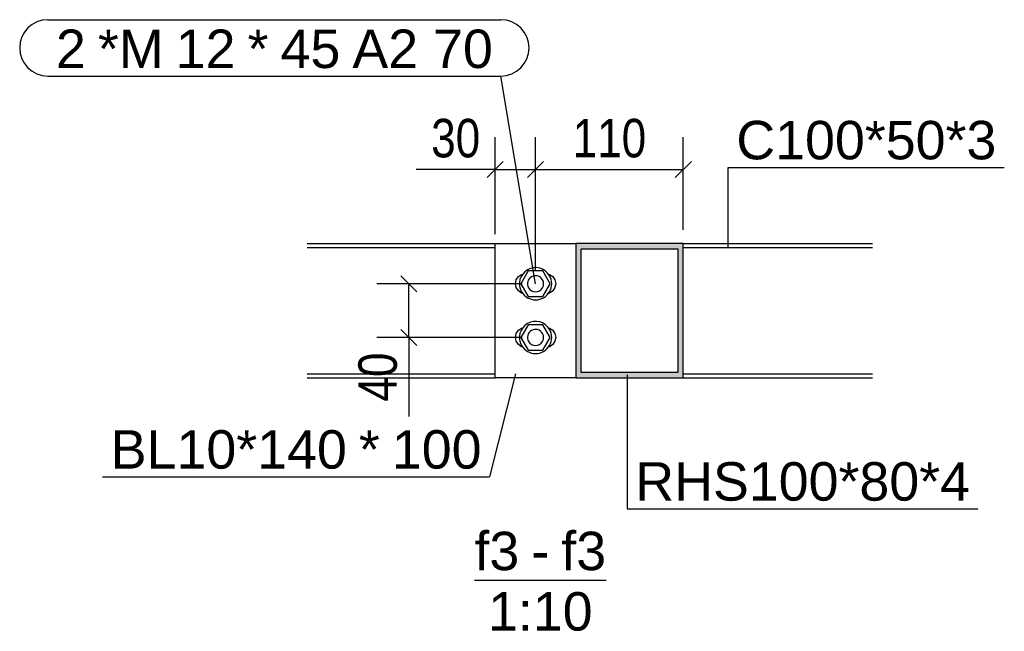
# Model space of a CAD drawing. Header units: millimetres. Extents: x 30 to 140409, y 21 to 10629.
# Tile 4 of 37: x 21843 to 22577, y 44 to 500. Entities that reach past the tile are written whole.
import ezdxf

# ---------------------------------------------------------------- set-up
doc = ezdxf.new("R2010")
doc.units = ezdxf.units.MM
doc.styles.add('Arial', font='ARIAL.TTF', dxfattribs={"height": 0.2})
doc.styles.add('Arial Narrow', font='ARIALN.TTF', dxfattribs={"height": 0.2})

# ---------------------------------------------------------------- blocks, each defined once
blk = doc.blocks.new('Unknown-22 - 27895')
at = {"color": 5}
blk.add_line((22182.06, 82.5), (22280.11, 82.5), dxfattribs=at)
at = {"color": 5, "style": 'Arial'}
for s, height, p in [('f3', 28.652, (22182.06, 90)), ('f3', 28.652, (22246.74, 90)), ('-', 28.65, (22224.43, 90)), ('1:10', 28.652, (22192.15, 45))]:
    blk.add_text(s, height=height, dxfattribs=at).set_placement(p)
blk = doc.blocks.new('Part-27897 - 27895')
h = blk.add_hatch(color=6)
h.paths.add_polyline_path([(22337.56, 333.29), (22257.56, 333.29), (22257.56, 233.29), (22337.56, 233.29)])
h.paths.add_polyline_path([(22261.56, 237.29), (22261.56, 329.29), (22333.56, 329.29), (22333.56, 237.29)])
at = {"color": 7}
for p, q in [((22257.56, 333.29), (22257.56, 333.29)), ((22337.56, 333.29), (22257.56, 333.29)), ((22257.56, 333.29), (22257.56, 233.29)), ((22337.56, 333.29), (22337.56, 333.29)), ((22337.56, 233.29), (22337.56, 333.29)), ((22261.56, 329.29), (22261.56, 329.29)), ((22261.56, 237.29), (22261.56, 329.29)), ((22261.56, 329.29), (22333.56, 329.29)), ((22333.56, 329.29), (22333.56, 329.29)), ((22333.56, 329.29), (22333.56, 237.29)), ((22261.56, 237.29), (22261.56, 237.29)), ((22333.56, 237.29), (22261.56, 237.29)), ((22333.56, 237.29), (22333.56, 237.29)), ((22257.56, 233.29), (22257.56, 233.29)), ((22257.56, 233.29), (22337.56, 233.29)), ((22337.56, 233.29), (22337.56, 233.29))]:
    blk.add_line(p, q, dxfattribs=at)
blk = doc.blocks.new('Part-27899 - 27895')
at = {"color": 7}
for p, q in [((22057.4, 333.3), (22197.56, 333.3)), ((22057.4, 330.3), (22197.56, 330.3)), ((22337.56, 333.3), (22478.45, 333.3)), ((22337.56, 330.3), (22478.45, 330.3)), ((22057.4, 236.3), (22197.56, 236.3)), ((22337.56, 236.3), (22478.45, 236.3)), ((22057.4, 233.3), (22197.56, 233.3)), ((22337.56, 233.3), (22478.45, 233.3))]:
    blk.add_line(p, q, dxfattribs=at)
blk = doc.blocks.new('Part-27902 - 27895')
at = {"color": 7}
for p, q in [((22197.56, 233.29), (22197.56, 333.29)), ((22197.56, 333.29), (22257.56, 333.29)), ((22257.56, 233.29), (22197.56, 233.29))]:
    blk.add_line(p, q, dxfattribs=at)
blk = doc.blocks.new('Bolt-27903 - 27895')
at = {"color": 136}
for p, q in [((22213.13, 306.16), (22214.76, 308.6)), ((22214.76, 308.6), (22217.19, 310.22)), ((22222.08, 312.79), (22216.59, 303.29)), ((22217.19, 310.22), (22218.32, 310.45)), ((22233.05, 312.79), (22222.08, 312.79)), ((22238.53, 303.29), (22233.05, 312.79)), ((22236.8, 310.45), (22237.93, 310.22)), ((22237.93, 310.22), (22240.36, 308.6)), ((22240.36, 308.6), (22241.99, 306.16)), ((22212.56, 303.29), (22213.13, 306.16)), ((22213.13, 300.42), (22212.56, 303.29)), ((22216.59, 303.29), (22222.08, 293.79)), ((22233.05, 293.79), (22238.53, 303.29)), ((22241.99, 306.16), (22242.56, 303.29)), ((22242.56, 303.29), (22241.99, 300.42)), ((22214.76, 297.99), (22213.13, 300.42)), ((22217.19, 296.37), (22214.76, 297.99)), ((22218.32, 296.14), (22217.19, 296.37)), ((22222.08, 293.79), (22233.05, 293.79)), ((22237.93, 296.37), (22236.8, 296.14)), ((22240.36, 297.99), (22237.93, 296.37)), ((22241.99, 300.42), (22240.36, 297.99)), ((22222.08, 272.79), (22216.59, 263.29)), ((22233.05, 272.79), (22222.08, 272.79)), ((22238.53, 263.29), (22233.05, 272.79)), ((22212.56, 263.29), (22213.13, 266.16)), ((22213.13, 266.16), (22214.76, 268.6)), ((22214.76, 268.6), (22217.19, 270.22)), ((22217.19, 270.22), (22218.32, 270.45)), ((22236.8, 270.45), (22237.93, 270.22)), ((22237.93, 270.22), (22240.36, 268.6)), ((22240.36, 268.6), (22241.99, 266.16)), ((22241.99, 266.16), (22242.56, 263.29)), ((22213.13, 260.42), (22212.56, 263.29)), ((22214.76, 257.99), (22213.13, 260.42)), ((22217.19, 256.37), (22214.76, 257.99)), ((22216.59, 263.29), (22222.08, 253.79)), ((22233.05, 253.79), (22238.53, 263.29)), ((22240.36, 257.99), (22237.93, 256.37)), ((22241.99, 260.42), (22240.36, 257.99)), ((22242.56, 263.29), (22241.99, 260.42)), ((22218.32, 256.14), (22217.19, 256.37)), ((22222.08, 253.79), (22233.05, 253.79)), ((22237.93, 256.37), (22236.8, 256.14))]:
    blk.add_line(p, q, dxfattribs=at)
for centre, radius, start, end in [((22227.56, 303.29), 12, 30, 210), ((22227.56, 303.29), 12, 210, 30), ((22227.56, 303.29), 6, 30, 210), ((22227.56, 303.29), 6, 210, 30), ((22227.56, 263.29), 12, 30, 210), ((22227.56, 263.29), 12, 210, 30), ((22227.56, 263.29), 6, 30, 210), ((22227.56, 263.29), 6, 210, 30)]:
    blk.add_arc(centre, radius, start, end, dxfattribs=at)
blk = doc.blocks.new('StraightDimension-28189 - 27895')
at = {"color": 174}
for p, q in [((22227.56, 313.29), (22227.56, 412.4)), ((22337.56, 343.3), (22337.56, 412.4)), ((22233.56, 394.4), (22221.56, 382.4)), ((22331.56, 382.4), (22343.56, 394.4)), ((22227.56, 388.4), (22337.56, 388.4))]:
    blk.add_line(p, q, dxfattribs=at)
at = {"color": 30, "style": 'Arial Narrow'}
blk.add_text('110', height=28.633, dxfattribs=at).set_placement((22255.21, 397.4))
blk = doc.blocks.new('StraightDimension-28102 - 27895')
at = {"color": 174}
for p, q in [((22139.26, 297.29), (22127.26, 309.29)), ((22217.56, 303.29), (22109.26, 303.29)), ((22133.26, 263.29), (22133.26, 303.29)), ((22127.26, 269.29), (22139.26, 257.29)), ((22217.56, 263.29), (22109.26, 263.29)), ((22133.26, 263.29), (22133.26, 204.32)), ((22133.26, 263.29), (22133.26, 204.32))]:
    blk.add_line(p, q, dxfattribs=at)
at = {"color": 30, "style": 'Arial Narrow'}
blk.add_text('40', height=28.633, rotation=90.00021, dxfattribs=at).set_placement((22124.26, 215.57))
blk = doc.blocks.new('StraightDimension-28190 - 27895')
at = {"color": 174}
for p, q in [((22197.56, 340.3), (22197.56, 412.4)), ((22227.56, 313.29), (22227.56, 412.4)), ((22203.56, 394.4), (22191.56, 382.4)), ((22221.56, 382.4), (22233.56, 394.4)), ((22197.56, 388.4), (22138.59, 388.4)), ((22197.56, 388.4), (22138.59, 388.4)), ((22197.56, 388.4), (22227.56, 388.4))]:
    blk.add_line(p, q, dxfattribs=at)
at = {"color": 30, "style": 'Arial Narrow'}
blk.add_text('30', height=28.633, dxfattribs=at).set_placement((22149.84, 397.4))
blk = doc.blocks.new('Mark-28044 - 27895')
at = {"color": 136}
for p, q in [((22371.04, 330.31), (22371.04, 389.9)), ((22371.04, 389.9), (22576.57, 389.9))]:
    blk.add_line(p, q, dxfattribs=at)
at = {"color": 30, "style": 'Arial'}
blk.add_text('C100*50*3', height=28.652, dxfattribs=at).set_placement((22377.04, 395.9))
blk = doc.blocks.new('Mark-28045 - 27895')
at = {"color": 136}
for p in [(22212.69, 236.1), (21905.24, 159.6)]:
    blk.add_line(p, (22193.33, 159.6), dxfattribs=at)
at = {"color": 30, "style": 'Arial'}
for s, height, p in [('BL10*140', 28.652, (21911.24, 165.6)), ('*', 28.65, (22096, 165.6)), ('100', 28.652, (22120.57, 165.6))]:
    blk.add_text(s, height=height, dxfattribs=at).set_placement(p)
blk = doc.blocks.new('Mark-28043 - 27895')
at = {"color": 136}
for p, q in [((22295.84, 235.46), (22295.84, 135.77)), ((22295.84, 135.77), (22556.95, 135.77))]:
    blk.add_line(p, q, dxfattribs=at)
at = {"color": 30, "style": 'Arial'}
blk.add_text('RHS100*80*4', height=28.6523, dxfattribs=at).set_placement((22301.84, 141.77))
blk = doc.blocks.new('Mark-28046 - 27895')
at = {"color": 136}
for p, q in [((21864.46, 499.88), (22201.74, 499.88)), ((21864.46, 457.88), (22201.74, 457.88)), ((22227.56, 303.29), (22201.74, 457.88))]:
    blk.add_line(p, q, dxfattribs=at)
for centre, start, end in [((21864.46, 478.88), 90, 270), ((22201.74, 478.88), 270, 90)]:
    blk.add_arc(centre, 21, start, end, dxfattribs=at)
at = {"color": 30, "style": 'Arial'}
for s, height, p in [('2', 28.65, (21870.46, 463.88)), ('*M', 28.652, (21901.71, 463.88)), ('12', 28.652, (21959.61, 463.88)), ('*', 28.65, (22013.11, 463.88)), ('45', 28.652, (22037.68, 463.88)), ('A2 70', 28.652, (22091.18, 463.88))]:
    blk.add_text(s, height=height, dxfattribs=at).set_placement(p)

msp = doc.modelspace()

# ---------------------------------------------------------------- block references
for name in ['Mark-28046 - 27895', 'StraightDimension-28190 - 27895', 'StraightDimension-28189 - 27895', 'Mark-28044 - 27895', 'Part-27899 - 27895', 'Part-27902 - 27895', 'Part-27897 - 27895', 'Bolt-27903 - 27895', 'StraightDimension-28102 - 27895', 'Mark-28045 - 27895', 'Mark-28043 - 27895', 'Unknown-22 - 27895']:
    msp.add_blockref(name, (0, 0))

doc.saveas('drawing.dxf')
